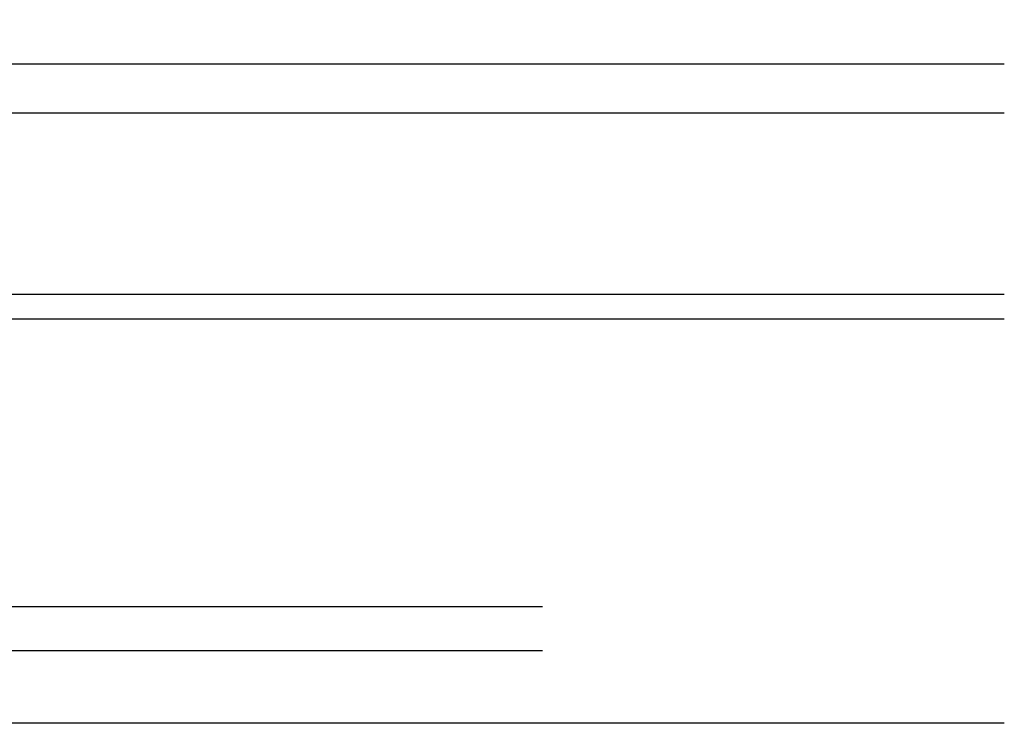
# Model space of a CAD drawing. Header units: millimetres. Extents: x -443 to 78, y -75 to 91.
# Tile 40 of 40: x 53 to 75, y 75 to 91. Entities that reach past the tile are written whole.
import ezdxf

# ---------------------------------------------------------------- set-up
doc = ezdxf.new("R2010")
doc.units = ezdxf.units.MM
doc.header["$MEASUREMENT"] = 0
doc.layers.add('Predefinito', color=5, linetype='Continuous')

msp = doc.modelspace()

# ---------------------------------------------------------------- linework, layer by layer
at = {"layer": 'Predefinito', "extrusion": (1, 0, 0)}
for points in [[(84.697, 23.005), (84.911, 23.118), (85.125, 23.236), (85.337, 23.36), (85.548, 23.49), (85.758, 23.625), (85.967, 23.766), (86.174, 23.913), (86.379, 24.065), (86.581, 24.224), (86.782, 24.388), (86.98, 24.557), (87.174, 24.733), (87.366, 24.914), (87.555, 25.1), (87.74, 25.292), (87.921, 25.489), (88.099, 25.691), (88.272, 25.899), (88.441, 26.112), (88.605, 26.329), (88.765, 26.551), (88.92, 26.778), (89.069, 27.01), (89.213, 27.245), (89.352, 27.485), (89.485, 27.728), (89.612, 27.976), (89.733, 28.226), (89.848, 28.48), (89.957, 28.737), (90.059, 28.997), (90.155, 29.259), (90.244, 29.524), (90.327, 29.79), (90.403, 30.059), (90.472, 30.329), (90.534, 30.6), (90.59, 30.872), (90.638, 31.146), (90.68, 31.419), (90.715, 31.693), (90.743, 31.967), (90.764, 32.241), (90.779, 32.514), (90.787, 32.787), (90.788, 33.058), (90.783, 33.329), (90.771, 33.598), (90.753, 33.865), (90.728, 34.13), (90.698, 34.394), (90.661, 34.655), (90.619, 34.914), (90.571, 35.17), (90.517, 35.423), (90.458, 35.673), (90.393, 35.92), (90.324, 36.164), (90.249, 36.405), (90.17, 36.642), (90.086, 36.875), (89.998, 37.105), (89.906, 37.33), (89.809, 37.552)], [(89.809, 37.552), (39.125, 150.656)], [(88.714, 37.062), (88.8, 36.864), (88.883, 36.662), (88.961, 36.457), (89.036, 36.249), (89.107, 36.037), (89.174, 35.822), (89.236, 35.604), (89.293, 35.384), (89.346, 35.16), (89.394, 34.934), (89.437, 34.706), (89.475, 34.475), (89.507, 34.241), (89.535, 34.006), (89.556, 33.769), (89.573, 33.531), (89.583, 33.29), (89.588, 33.049), (89.587, 32.807), (89.58, 32.563), (89.567, 32.319), (89.548, 32.075), (89.523, 31.83), (89.492, 31.586), (89.454, 31.341), (89.411, 31.097), (89.361, 30.854), (89.306, 30.612), (89.244, 30.371), (89.176, 30.131), (89.102, 29.893), (89.023, 29.657), (88.937, 29.423), (88.846, 29.191), (88.749, 28.961), (88.646, 28.735), (88.538, 28.511), (88.424, 28.29), (88.306, 28.073), (88.182, 27.859), (88.053, 27.648), (87.92, 27.442), (87.782, 27.239), (87.639, 27.041), (87.493, 26.847), (87.342, 26.657), (87.187, 26.471), (87.029, 26.291), (86.867, 26.115), (86.701, 25.943), (86.533, 25.777), (86.362, 25.615), (86.188, 25.459), (86.011, 25.308), (85.832, 25.161), (85.651, 25.02), (85.468, 24.884), (85.284, 24.753), (85.097, 24.627), (84.91, 24.506), (84.721, 24.39), (84.531, 24.279), (84.341, 24.174), (84.15, 24.073)], [(38.03, 150.165), (88.714, 37.062)], [(72.798, 16.906), (84.697, 23.005)], [(84.15, 24.073), (72.25, 17.974)]]:
    msp.add_lwpolyline(points, dxfattribs=at)
at = {"layer": 'Predefinito'}
for points in [[(-75.422, 89.809), (74.578, 89.809)], [(74.578, 88.714), (-75.422, 88.714)], [(-75.422, 84.697), (74.578, 84.697)], [(-75.422, 84.15), (74.578, 84.15)], [(-65.065, 77.775), (64.338, 77.775)], [(-65.065, 76.799), (64.338, 76.799)], [(74.578, 75.188), (-75.422, 75.188)]]:
    msp.add_lwpolyline(points, dxfattribs=at)

doc.saveas('drawing.dxf')
